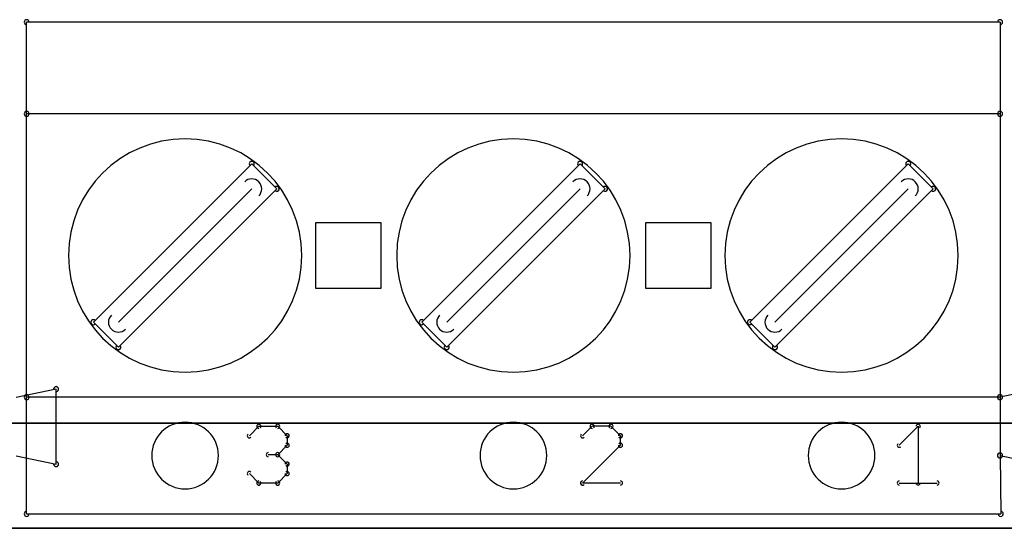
# Model space of a CAD drawing. Header units: millimetres. Extents: x -23.3 to 23.3, y -17.7 to 20.7.
# Tile 3 of 6: x -7.4 to 7.6, y -17.7 to -9.9. Entities that reach past the tile are written whole.
import ezdxf

# ---------------------------------------------------------------- set-up
doc = ezdxf.new("R2010")
doc.units = ezdxf.units.MM
doc.header["$MEASUREMENT"] = 0
for name, color, linetype in [('Plytka dolna1_Sketch1', 7, 'Continuous'), ('PPS-01 230 v2_Sketch1', 7, 'Continuous'), ('PPS-01 230 v2_Sketch2', 7, 'Continuous'), ('PPS-01 230 v2_Sketch3', 7, 'Continuous')]:
    doc.layers.add(name, color=color, linetype=linetype)

# ---------------------------------------------------------------- blocks, each defined once
blk = doc.blocks.new('Plytkadolna1')
at = {"layer": 'Plytka dolna1_Sketch1'}
for p, q in [((0.9956, 0.4716, 0.15), (0.9956, 0.6113, 0.15)), ((2.4793, 0.6113, 0.15), (0.9956, 0.6113, 0.15)), ((2.4793, 0.6113, 0.15), (2.4793, 0.4716, 0.15)), ((2.4793, 0.4716, 0.15), (0.9956, 0.4716, 0.15)), ((0.9956, 0.0398, 0.15), (0.9956, 0.4716, 0.15)), ((2.4793, 0.4716, 0.15), (2.4793, 0.0398, 0.15)), ((1.3387, 0.3954, 0.15), (1.0974, 0.1541, 0.15)), ((1.3768, 0.3573, 0.15), (1.3387, 0.3954, 0.15)), ((1.8391, 0.3954, 0.15), (1.5978, 0.1541, 0.15)), ((1.8772, 0.3573, 0.15), (1.8391, 0.3954, 0.15)), ((2.3394, 0.3954, 0.15), (2.0981, 0.1541, 0.15)), ((2.3775, 0.3573, 0.15), (2.3394, 0.3954, 0.15)), ((1.3387, 0.3573, 0.15), (1.1355, 0.1541, 0.15)), ((1.3768, 0.3573, 0.15), (1.1355, 0.116, 0.15)), ((1.8772, 0.3573, 0.15), (1.6359, 0.116, 0.15)), ((1.8391, 0.3573, 0.15), (1.6359, 0.1541, 0.15)), ((2.3775, 0.3573, 0.15), (2.1362, 0.116, 0.15)), ((2.3394, 0.3573, 0.15), (2.1362, 0.1541, 0.15)), ((1.536, 0.3057, 0.15), (1.436, 0.3057, 0.15)), ((1.436, 0.3057, 0.15), (1.436, 0.2057, 0.15)), ((1.536, 0.2057, 0.15), (1.536, 0.3057, 0.15)), ((1.9389, 0.3057, 0.15), (1.9389, 0.2057, 0.15)), ((2.0389, 0.3057, 0.15), (1.9389, 0.3057, 0.15)), ((2.0389, 0.2057, 0.15), (2.0389, 0.3057, 0.15)), ((1.436, 0.2057, 0.15), (1.536, 0.2057, 0.15)), ((1.9389, 0.2057, 0.15), (2.0389, 0.2057, 0.15)), ((1.1355, 0.116, 0.15), (1.0974, 0.1541, 0.15)), ((1.6359, 0.116, 0.15), (1.5978, 0.1541, 0.15)), ((2.1362, 0.116, 0.15), (2.0981, 0.1541, 0.15)), ((1.0406, 0.0521, 0.15), (0.9798, 0.0394, 0.15)), ((1.0406, -0.0622, 0.15), (1.0406, 0.0521, 0.15)), ((2.5401, 0.0525, 0.15), (2.4793, 0.0398, 0.15)), ((0.9956, -0.138, 0.15), (0.9956, 0.0398, 0.15)), ((2.4793, 0.0398, 0.15), (0.9956, 0.0398, 0.15)), ((2.4793, 0.0398, 0.15), (2.4793, -0.0491, 0.15)), ((3.494, 0, 0.15), (-0.034, 0, 0.15)), ((3.494, 0, 0.15), (-0.034, 0, 0.15)), ((-0.034, 0, 0.15), (3.494, 0, 0.15)), ((1.3351, -0.019, 0.15), (1.3495, -0.0046, 0.15)), ((1.3495, -0.0046, 0.15), (1.3783, -0.0046, 0.15)), ((1.3783, -0.0046, 0.15), (1.3927, -0.019, 0.15)), ((1.8575, -0.0046, 0.15), (1.8431, -0.019, 0.15)), ((1.8863, -0.0046, 0.15), (1.8575, -0.0046, 0.15)), ((1.9007, -0.019, 0.15), (1.8863, -0.0046, 0.15)), ((2.3257, -0.0334, 0.15), (2.3545, -0.0046, 0.15)), ((2.3545, -0.0046, 0.15), (2.3545, -0.091, 0.15)), ((1.3927, -0.019, 0.15), (1.3927, -0.0334, 0.15)), ((1.9007, -0.0334, 0.15), (1.9007, -0.019, 0.15)), ((1.3927, -0.0334, 0.15), (1.3783, -0.0478, 0.15)), ((1.8431, -0.091, 0.15), (1.9007, -0.0334, 0.15)), ((0.9798, -0.0495, 0.15), (1.0406, -0.0622, 0.15)), ((1.3783, -0.0478, 0.15), (1.3639, -0.0478, 0.15)), ((1.3783, -0.0478, 0.15), (1.3927, -0.0622, 0.15)), ((2.4793, -0.0491, 0.15), (2.5401, -0.0618, 0.15)), ((2.4793, -0.0491, 0.15), (2.4803, -0.138, 0.15)), ((1.3927, -0.0622, 0.15), (1.3927, -0.0766, 0.15)), ((1.3495, -0.091, 0.15), (1.3351, -0.0766, 0.15)), ((1.3927, -0.0766, 0.15), (1.3783, -0.091, 0.15)), ((1.3783, -0.091, 0.15), (1.3495, -0.091, 0.15)), ((1.9007, -0.091, 0.15), (1.8431, -0.091, 0.15)), ((2.3257, -0.091, 0.15), (2.3833, -0.091, 0.15)), ((0.9956, -0.138, 0.15), (2.4803, -0.138, 0.15))]:
    blk.add_line(p, q, dxfattribs=at)
for centre, radius, start, end in [((0.9956, 0.6113, 0.15), 0.00381, 90, 270), ((0.9956, 0.6113, 0.15), 0.00381, 0, 180), ((2.4793, 0.6113, 0.15), 0.00381, 0, 180), ((2.4793, 0.6113, 0.15), 0.00381, 270, 90), ((0.9956, 0.4716, 0.15), 0.00381, 90, 270), ((0.9956, 0.4716, 0.15), 0.00381, 0, 180), ((0.9956, 0.4716, 0.15), 0.00381, 180, 0), ((2.4793, 0.4716, 0.15), 0.00381, 0, 180), ((2.4793, 0.4716, 0.15), 0.00381, 180, 0), ((2.4793, 0.4716, 0.15), 0.00381, 270, 90), ((1.2371, 0.2557, 0.15), 0.1778, 90, 270), ((1.2371, 0.2557, 0.15), 0.1778, 270, 90), ((1.7375, 0.2557, 0.15), 0.1778, 90, 270), ((1.7375, 0.2557, 0.15), 0.1778, 270, 90), ((2.2378, 0.2557, 0.15), 0.1778, 90, 270), ((2.2378, 0.2557, 0.15), 0.1778, 270, 90), ((1.3387, 0.3954, 0.15), 0.0038, 45, 225), ((1.3387, 0.3954, 0.15), 0.0038, 315, 135), ((1.8391, 0.3954, 0.15), 0.0038, 45, 225), ((1.8391, 0.3954, 0.15), 0.0038, 315, 135), ((2.3394, 0.3954, 0.15), 0.0038, 45, 225), ((2.3394, 0.3954, 0.15), 0.0038, 315, 135), ((1.3387, 0.3573, 0.15), 0.0152, 315, 135), ((1.3768, 0.3573, 0.15), 0.0038, 315, 135), ((1.8391, 0.3573, 0.15), 0.0152, 315, 135), ((1.8772, 0.3573, 0.15), 0.0038, 315, 135), ((2.3394, 0.3573, 0.15), 0.0152, 315, 135), ((2.3775, 0.3573, 0.15), 0.0038, 315, 135), ((1.3768, 0.3573, 0.15), 0.0038, 225, 45), ((1.8772, 0.3573, 0.15), 0.0038, 225, 45), ((2.3775, 0.3573, 0.15), 0.0038, 225, 45), ((1.0974, 0.1541, 0.15), 0.0038, 45, 225), ((1.0974, 0.1541, 0.15), 0.0038, 135, 315), ((1.1355, 0.1541, 0.15), 0.0152, 135, 315), ((1.5978, 0.1541, 0.15), 0.0038, 45, 225), ((1.5978, 0.1541, 0.15), 0.0038, 135, 315), ((1.6359, 0.1541, 0.15), 0.0152, 135, 315), ((2.0981, 0.1541, 0.15), 0.0038, 45, 225), ((2.0981, 0.1541, 0.15), 0.0038, 135, 315), ((2.1362, 0.1541, 0.15), 0.0152, 135, 315), ((1.1355, 0.116, 0.15), 0.0038, 135, 315), ((1.1355, 0.116, 0.15), 0.0038, 225, 45), ((1.6359, 0.116, 0.15), 0.0038, 135, 315), ((1.6359, 0.116, 0.15), 0.0038, 225, 45), ((2.1362, 0.116, 0.15), 0.0038, 135, 315), ((2.1362, 0.116, 0.15), 0.0038, 225, 45), ((1.0406, 0.0521, 0.15), 0.00381, 360, 180), ((1.0406, 0.0521, 0.15), 0.00381, 281.8112, 101.8112), ((0.9956, 0.0398, 0.15), 0.00381, 90, 270), ((0.9956, 0.0398, 0.15), 0.00381, 0, 180), ((0.9956, 0.0398, 0.15), 0.00381, 180, 0), ((2.4793, 0.0398, 0.15), 0.00381, 0, 180), ((2.4793, 0.0398, 0.15), 0.00381, 101.8112, 281.8112), ((2.4793, 0.0398, 0.15), 0.00381, 180, 0), ((2.4793, 0.0398, 0.15), 0.00381, 270, 90), ((1.2371, -0.0491, 0.15), 0.0508, 90, 270), ((1.2371, -0.0491, 0.15), 0.0508, 270, 90), ((1.7375, -0.0491, 0.15), 0.0508, 90, 270), ((1.7375, -0.0491, 0.15), 0.0508, 270, 90), ((2.2378, -0.0491, 0.15), 0.0508, 90, 270), ((2.2378, -0.0491, 0.15), 0.0508, 270, 90), ((1.3495, -0.0046, 0.15), 0.00317, 90, 270), ((1.3495, -0.0046, 0.15), 0.00317, 315, 135), ((1.3783, -0.0046, 0.15), 0.00317, 45, 225), ((1.3783, -0.0046, 0.15), 0.00318, 270, 90), ((1.8575, -0.0046, 0.15), 0.00317, 90, 270), ((1.8575, -0.0046, 0.15), 0.00317, 315, 135), ((1.8863, -0.0046, 0.15), 0.00317, 45, 225), ((1.8863, -0.0046, 0.15), 0.00318, 270, 90), ((2.3545, -0.0046, 0.15), 0.00317, 0, 180), ((2.3545, -0.0046, 0.15), 0.00317, 315, 135), ((1.3351, -0.019, 0.15), 0.00317, 135, 315), ((1.3927, -0.019, 0.15), 0.00317, 0, 180), ((1.3927, -0.019, 0.15), 0.00317, 225, 45), ((1.8431, -0.019, 0.15), 0.00317, 135, 315), ((1.9007, -0.019, 0.15), 0.00317, 0, 180), ((1.9007, -0.019, 0.15), 0.00317, 225, 45), ((1.3639, -0.0478, 0.15), 0.00317, 90, 270), ((1.3783, -0.0478, 0.15), 0.00317, 45, 225), ((1.3783, -0.0478, 0.15), 0.00317, 270, 90), ((1.3927, -0.0334, 0.15), 0.00318, 180, 0), ((1.3927, -0.0334, 0.15), 0.00317, 315, 135), ((1.9007, -0.0334, 0.15), 0.00317, 180, 0), ((1.9007, -0.0334, 0.15), 0.00317, 315, 135), ((2.3257, -0.0334, 0.15), 0.00317, 135, 315), ((1.0406, -0.0622, 0.15), 0.00381, 258.1888, 78.1888), ((1.3783, -0.0478, 0.15), 0.00317, 135, 315), ((1.3927, -0.0622, 0.15), 0.00317, 0, 180), ((1.3927, -0.0622, 0.15), 0.00317, 225, 45), ((2.4793, -0.0491, 0.15), 0.00381, 0.6015, 180.6015), ((2.4793, -0.0491, 0.15), 0.00381, 78.1888, 258.1888), ((2.4793, -0.0491, 0.15), 0.00381, 180, 0), ((1.0406, -0.0622, 0.15), 0.00381, 180, 360), ((1.3351, -0.0766, 0.15), 0.00317, 45, 225), ((1.3927, -0.0766, 0.15), 0.00317, 315, 135), ((1.3495, -0.091, 0.15), 0.00317, 90, 270), ((1.3495, -0.091, 0.15), 0.00318, 225.0637, 45.0637), ((1.3783, -0.091, 0.15), 0.00318, 134.9363, 314.9363), ((1.3783, -0.091, 0.15), 0.00318, 270, 90), ((1.3927, -0.0766, 0.15), 0.00318, 180, 0), ((1.8431, -0.091, 0.15), 0.00317, 90, 270), ((1.8431, -0.091, 0.15), 0.00318, 134.9363, 314.9363), ((1.9007, -0.091, 0.15), 0.00318, 270, 90), ((2.3257, -0.091, 0.15), 0.00317, 90, 270), ((2.3833, -0.091, 0.15), 0.00318, 270, 90), ((2.3545, -0.091, 0.15), 0.00317, 180, 0), ((0.9956, -0.138, 0.15), 0.00381, 90, 270), ((2.4803, -0.138, 0.15), 0.00381, 270, 90), ((0.9956, -0.138, 0.15), 0.00381, 180, 0), ((2.4803, -0.138, 0.15), 0.00381, 180.6015, 0.6015)]:
    blk.add_arc(centre, radius, start, end, dxfattribs=at)

msp = doc.modelspace()

# ---------------------------------------------------------------- linework, layer by layer
at = {"layer": 'PPS-01 230 v2_Sketch1'}
for p, q in [((-17.5, -17.7, 1.5), (17.5, -17.7, 1.5)), ((17.5, -17.7, 14.5), (-17.5, -17.7, 14.5)), ((-17.425, -17.7, 11.843), (-7.425, -17.7, 11.843)), ((17.575, -17.7, 14.243), (-17.425, -17.7, 14.243)), ((-17.425, -17.7, 9.443), (17.575, -17.7, 9.443)), ((-7.425, -17.7, 9.442), (-7.425, -17.7, 14.242)), ((-6.85, -17.7, 4.8), (-6.85, -17.7, 8.8)), ((-6.85, -17.7, 8.8), (-2.85, -17.7, 8.8)), ((-2.85, -17.7, 4.8), (-6.85, -17.7, 4.8)), ((-5.299, -17.7, 11.293), (-5.299, -17.7, 12.531)), ((-4.55, -17.7, 11.293), (-5.299, -17.7, 11.293)), ((-5.299, -17.7, 12.531), (-5.084, -17.7, 12.531)), ((-5.084, -17.7, 11.504), (-4.55, -17.7, 11.504)), ((-5.084, -17.7, 12.531), (-5.084, -17.7, 11.504)), ((-4.55, -17.7, 11.504), (-4.55, -17.7, 11.293)), ((-2.85, -17.7, 8.8), (-2.85, -17.7, 4.8)), ((-2.425, -17.7, 9.476), (-2.425, -17.7, 14.242)), ((2.15, -17.7, 4.8), (-1.85, -17.7, 4.8)), ((-1.85, -17.7, 4.8), (-1.85, -17.7, 8.8)), ((-1.85, -17.7, 8.8), (2.15, -17.7, 8.8)), ((-0.386, -17.7, 12.519), (-0.17, -17.7, 12.519)), ((-0.17, -17.7, 11.271), (-0.386, -17.7, 11.271)), ((-0.386, -17.7, 11.271), (-0.386, -17.7, 12.519)), ((-0.17, -17.7, 12.519), (-0.17, -17.7, 11.271)), ((0.043, -17.7, 12.211), (0.217, -17.7, 12.327)), ((0.043, -17.7, 11.993), (0.043, -17.7, 12.211)), ((0.117, -17.7, 12.026), (0.043, -17.7, 11.993)), ((0.185, -17.7, 12.067), (0.117, -17.7, 12.026)), ((0.248, -17.7, 12.117), (0.185, -17.7, 12.067)), ((0.217, -17.7, 12.327), (0.26, -17.7, 12.371)), ((0.307, -17.7, 12.174), (0.248, -17.7, 12.117)), ((0.26, -17.7, 12.371), (0.295, -17.7, 12.419)), ((0.295, -17.7, 12.419), (0.324, -17.7, 12.471)), ((0.51, -17.7, 11.271), (0.307, -17.7, 11.271)), ((0.307, -17.7, 11.271), (0.307, -17.7, 12.174)), ((0.324, -17.7, 12.471), (0.345, -17.7, 12.526)), ((0.345, -17.7, 12.526), (0.51, -17.7, 12.526)), ((0.51, -17.7, 12.526), (0.51, -17.7, 11.271)), ((2.15, -17.7, 8.8), (2.15, -17.7, 4.8)), ((2.575, -17.7, 9.442), (2.575, -17.7, 14.242)), ((3.15, -17.7, 4.8), (3.15, -17.7, 8.8)), ((3.15, -17.7, 8.8), (7.15, -17.7, 8.8)), ((7.15, -17.7, 4.8), (3.15, -17.7, 4.8)), ((4.543, -17.7, 11.271), (4.543, -17.7, 12.519)), ((4.543, -17.7, 12.519), (4.759, -17.7, 12.519)), ((4.759, -17.7, 11.271), (4.543, -17.7, 11.271)), ((4.759, -17.7, 12.519), (4.759, -17.7, 11.271)), ((5.607, -17.7, 11.271), (4.892, -17.7, 11.271)), ((4.892, -17.7, 11.271), (4.962, -17.7, 11.51)), ((4.916, -17.7, 12.156), (4.93, -17.7, 12.248)), ((5.12, -17.7, 12.132), (4.916, -17.7, 12.156)), ((4.93, -17.7, 12.248), (4.953, -17.7, 12.326)), ((4.953, -17.7, 12.326), (4.987, -17.7, 12.39)), ((4.962, -17.7, 11.51), (5.191, -17.7, 11.81)), ((4.987, -17.7, 12.39), (5.03, -17.7, 12.44)), ((5.03, -17.7, 12.44), (5.081, -17.7, 12.478)), ((5.081, -17.7, 12.478), (5.138, -17.7, 12.505)), ((5.163, -17.7, 12.282), (5.12, -17.7, 12.132)), ((5.138, -17.7, 12.505), (5.2, -17.7, 12.521)), ((5.264, -17.7, 12.327), (5.163, -17.7, 12.282)), ((5.191, -17.7, 11.81), (5.36, -17.7, 12.014)), ((5.2, -17.7, 12.521), (5.269, -17.7, 12.526)), ((5.243, -17.7, 11.559), (5.201, -17.7, 11.492)), ((5.201, -17.7, 11.492), (5.607, -17.7, 11.492)), ((5.366, -17.7, 11.697), (5.243, -17.7, 11.559)), ((5.365, -17.7, 12.284), (5.264, -17.7, 12.327)), ((5.269, -17.7, 12.526), (5.344, -17.7, 12.52)), ((5.344, -17.7, 12.52), (5.41, -17.7, 12.501)), ((5.36, -17.7, 12.014), (5.402, -17.7, 12.161)), ((5.402, -17.7, 12.161), (5.365, -17.7, 12.284)), ((5.499, -17.7, 11.857), (5.366, -17.7, 11.697)), ((5.41, -17.7, 12.501), (5.468, -17.7, 12.47)), ((5.468, -17.7, 12.47), (5.517, -17.7, 12.426)), ((5.581, -17.7, 12.017), (5.499, -17.7, 11.857)), ((5.517, -17.7, 12.426), (5.556, -17.7, 12.373)), ((5.556, -17.7, 12.373), (5.584, -17.7, 12.314)), ((5.607, -17.7, 12.178), (5.581, -17.7, 12.017)), ((5.584, -17.7, 12.314), (5.601, -17.7, 12.249)), ((5.601, -17.7, 12.249), (5.607, -17.7, 12.178)), ((5.607, -17.7, 11.492), (5.607, -17.7, 11.271)), ((7.15, -17.7, 8.8), (7.15, -17.7, 4.8))]:
    msp.add_line(p, q, dxfattribs=at)
msp.add_point((0, -17.7, 0), dxfattribs=at)
at = {"layer": 'PPS-01 230 v2_Sketch2'}
for p, q in [((17.5, -17.7, 14.5), (-17.5, -17.7, 14.5)), ((-17.5, -17.7, 1.5), (17.5, -17.7, 1.5)), ((-7.357, -17.7, 9.294), (-2.53, -17.7, 9.294)), ((-7.357, -17.7, 14.094), (-7.357, -17.7, 9.294)), ((-2.53, -17.7, 14.094), (-7.357, -17.7, 14.094)), ((-6.85, -17.7, 4.8), (-6.85, -17.7, 8.8)), ((-6.85, -17.7, 8.8), (-2.85, -17.7, 8.8)), ((-2.85, -17.7, 4.8), (-6.85, -17.7, 4.8)), ((-5.773, -17.7, 11.602), (-5.781, -17.7, 11.747)), ((-5.781, -17.7, 11.747), (-5.773, -17.7, 11.891)), ((-5.773, -17.7, 11.891), (-5.747, -17.7, 12.019)), ((-5.747, -17.7, 11.474), (-5.773, -17.7, 11.602)), ((-5.747, -17.7, 12.019), (-5.727, -17.7, 12.076)), ((-5.727, -17.7, 11.416), (-5.747, -17.7, 11.474)), ((-5.703, -17.7, 11.363), (-5.727, -17.7, 11.416)), ((-5.727, -17.7, 12.076), (-5.703, -17.7, 12.13)), ((-5.703, -17.7, 12.13), (-5.675, -17.7, 12.179)), ((-5.675, -17.7, 11.314), (-5.703, -17.7, 11.363)), ((-5.643, -17.7, 11.269), (-5.675, -17.7, 11.314)), ((-5.675, -17.7, 12.179), (-5.642, -17.7, 12.223)), ((-5.606, -17.7, 11.23), (-5.643, -17.7, 11.269)), ((-5.642, -17.7, 12.223), (-5.606, -17.7, 12.263)), ((-5.606, -17.7, 12.263), (-5.566, -17.7, 12.298)), ((-5.566, -17.7, 11.195), (-5.606, -17.7, 11.23)), ((-5.523, -17.7, 11.166), (-5.566, -17.7, 11.195)), ((-5.566, -17.7, 12.298), (-5.524, -17.7, 12.327)), ((-5.56, -17.7, 11.746), (-5.555, -17.7, 11.643)), ((-5.555, -17.7, 11.847), (-5.56, -17.7, 11.746)), ((-5.555, -17.7, 11.643), (-5.54, -17.7, 11.554)), ((-5.54, -17.7, 11.935), (-5.555, -17.7, 11.847)), ((-5.54, -17.7, 11.554), (-5.514, -17.7, 11.479)), ((-5.514, -17.7, 12.009), (-5.54, -17.7, 11.935)), ((-5.524, -17.7, 12.327), (-5.478, -17.7, 12.351)), ((-5.477, -17.7, 11.142), (-5.523, -17.7, 11.166)), ((-5.514, -17.7, 11.479), (-5.478, -17.7, 11.418)), ((-5.478, -17.7, 12.07), (-5.514, -17.7, 12.009)), ((-5.435, -17.7, 12.117), (-5.478, -17.7, 12.07)), ((-5.478, -17.7, 11.418), (-5.435, -17.7, 11.37)), ((-5.478, -17.7, 12.351), (-5.429, -17.7, 12.37)), ((-5.427, -17.7, 11.124), (-5.477, -17.7, 11.142)), ((-5.435, -17.7, 11.37), (-5.386, -17.7, 11.336)), ((-5.384, -17.7, 12.15), (-5.435, -17.7, 12.117)), ((-5.429, -17.7, 12.37), (-5.377, -17.7, 12.383)), ((-5.374, -17.7, 11.11), (-5.427, -17.7, 11.124)), ((-5.386, -17.7, 11.336), (-5.331, -17.7, 11.316)), ((-5.328, -17.7, 12.171), (-5.384, -17.7, 12.15)), ((-5.377, -17.7, 12.383), (-5.322, -17.7, 12.391)), ((-5.318, -17.7, 11.102), (-5.374, -17.7, 11.11)), ((-5.331, -17.7, 11.316), (-5.272, -17.7, 11.309)), ((-5.265, -17.7, 12.177), (-5.328, -17.7, 12.171)), ((-5.322, -17.7, 12.391), (-5.264, -17.7, 12.394)), ((-5.258, -17.7, 11.1), (-5.318, -17.7, 11.102)), ((-5.316, -17.7, 11.405), (-5.256, -17.7, 11.551)), ((-5.184, -17.7, 11.327), (-5.316, -17.7, 11.405)), ((-5.272, -17.7, 11.309), (-5.184, -17.7, 11.327)), ((-5.203, -17.7, 12.171), (-5.265, -17.7, 12.177)), ((-5.264, -17.7, 12.394), (-5.206, -17.7, 12.391)), ((-5.027, -17.7, 11.153), (-5.258, -17.7, 11.1)), ((-5.256, -17.7, 11.551), (-5.054, -17.7, 11.422)), ((-5.206, -17.7, 12.391), (-5.152, -17.7, 12.383)), ((-5.147, -17.7, 12.151), (-5.203, -17.7, 12.171)), ((-5.152, -17.7, 12.383), (-5.1, -17.7, 12.37)), ((-5.097, -17.7, 12.117), (-5.147, -17.7, 12.151)), ((-5.1, -17.7, 12.37), (-5.052, -17.7, 12.351)), ((-5.053, -17.7, 12.07), (-5.097, -17.7, 12.117)), ((-5.054, -17.7, 11.422), (-4.992, -17.7, 11.561)), ((-5.017, -17.7, 12.01), (-5.053, -17.7, 12.07)), ((-5.052, -17.7, 12.351), (-5.006, -17.7, 12.327)), ((-4.884, -17.7, 11.042), (-5.027, -17.7, 11.153)), ((-4.992, -17.7, 11.936), (-5.017, -17.7, 12.01)), ((-5.006, -17.7, 12.327), (-4.964, -17.7, 12.298)), ((-4.992, -17.7, 11.561), (-4.972, -17.7, 11.747)), ((-4.977, -17.7, 11.848), (-4.992, -17.7, 11.936)), ((-4.972, -17.7, 11.747), (-4.977, -17.7, 11.848)), ((-4.964, -17.7, 12.298), (-4.925, -17.7, 12.263)), ((-4.925, -17.7, 12.263), (-4.889, -17.7, 12.223)), ((-4.889, -17.7, 12.223), (-4.856, -17.7, 12.179)), ((-4.789, -17.7, 10.995), (-4.884, -17.7, 11.042)), ((-4.789, -17.7, 11.462), (-4.882, -17.7, 11.28)), ((-4.882, -17.7, 11.28), (-4.71, -17.7, 11.175)), ((-4.856, -17.7, 12.179), (-4.828, -17.7, 12.13)), ((-4.828, -17.7, 12.13), (-4.804, -17.7, 12.077)), ((-4.804, -17.7, 12.077), (-4.785, -17.7, 12.019)), ((-4.75, -17.7, 11.747), (-4.789, -17.7, 11.462)), ((-4.71, -17.7, 11.175), (-4.789, -17.7, 10.995)), ((-4.785, -17.7, 12.019), (-4.759, -17.7, 11.892)), ((-4.759, -17.7, 11.892), (-4.75, -17.7, 11.747)), ((-4.572, -17.7, 12.062), (-4.399, -17.7, 12.178)), ((-4.499, -17.7, 11.878), (-4.572, -17.7, 11.844)), ((-4.572, -17.7, 11.844), (-4.572, -17.7, 12.062)), ((-4.43, -17.7, 11.919), (-4.499, -17.7, 11.878)), ((-4.367, -17.7, 11.969), (-4.43, -17.7, 11.919)), ((-4.399, -17.7, 12.178), (-4.356, -17.7, 12.223)), ((-4.309, -17.7, 12.026), (-4.367, -17.7, 11.969)), ((-4.356, -17.7, 12.223), (-4.32, -17.7, 12.271)), ((-4.32, -17.7, 12.271), (-4.292, -17.7, 12.323)), ((-4.309, -17.7, 11.122), (-4.309, -17.7, 12.026)), ((-4.105, -17.7, 11.122), (-4.309, -17.7, 11.122)), ((-4.292, -17.7, 12.323), (-4.271, -17.7, 12.378)), ((-4.271, -17.7, 12.378), (-4.105, -17.7, 12.378)), ((-4.105, -17.7, 12.378), (-4.105, -17.7, 11.122)), ((-2.85, -17.7, 8.8), (-2.85, -17.7, 4.8)), ((-2.53, -17.7, 9.294), (-2.53, -17.7, 14.094)), ((-2.419, -17.7, 14.094), (-2.419, -17.7, 9.294)), ((2.409, -17.7, 14.094), (-2.419, -17.7, 14.094)), ((-2.419, -17.7, 9.294), (2.409, -17.7, 9.294)), ((2.15, -17.7, 4.8), (-1.85, -17.7, 4.8)), ((-1.85, -17.7, 8.8), (2.15, -17.7, 8.8)), ((-1.85, -17.7, 4.8), (-1.85, -17.7, 8.8)), ((-0.589, -17.7, 12.394), (-0.374, -17.7, 12.394)), ((-0.589, -17.7, 11.145), (-0.589, -17.7, 12.394)), ((-0.374, -17.7, 11.145), (-0.589, -17.7, 11.145)), ((-0.374, -17.7, 12.394), (-0.374, -17.7, 11.145)), ((-0.169, -17.7, 12.394), (0.04, -17.7, 12.394)), ((-0.169, -17.7, 11.145), (-0.169, -17.7, 12.394)), ((0.03, -17.7, 11.145), (-0.169, -17.7, 11.145)), ((0.03, -17.7, 11.966), (0.03, -17.7, 11.145)), ((0.461, -17.7, 11.145), (0.03, -17.7, 11.966)), ((0.04, -17.7, 12.394), (0.478, -17.7, 11.557)), ((0.677, -17.7, 11.145), (0.461, -17.7, 11.145)), ((0.478, -17.7, 12.394), (0.677, -17.7, 12.394)), ((0.478, -17.7, 11.557), (0.478, -17.7, 12.394)), ((0.677, -17.7, 12.394), (0.677, -17.7, 11.145)), ((2.15, -17.7, 8.8), (2.15, -17.7, 4.8)), ((2.409, -17.7, 9.294), (2.409, -17.7, 14.094)), ((2.613, -17.7, 9.294), (7.44, -17.7, 9.294)), ((2.613, -17.7, 14.094), (2.613, -17.7, 9.294)), ((7.44, -17.7, 14.094), (2.613, -17.7, 14.094)), ((7.15, -17.7, 4.8), (3.15, -17.7, 4.8)), ((3.15, -17.7, 4.8), (3.15, -17.7, 8.8)), ((3.15, -17.7, 8.8), (7.15, -17.7, 8.8)), ((4.143, -17.7, 11.602), (4.135, -17.7, 11.747)), ((4.135, -17.7, 11.747), (4.143, -17.7, 11.891)), ((4.143, -17.7, 11.891), (4.17, -17.7, 12.019)), ((4.169, -17.7, 11.474), (4.143, -17.7, 11.602)), ((4.189, -17.7, 11.416), (4.169, -17.7, 11.474)), ((4.17, -17.7, 12.019), (4.189, -17.7, 12.076)), ((4.189, -17.7, 12.076), (4.213, -17.7, 12.13)), ((4.213, -17.7, 11.363), (4.189, -17.7, 11.416)), ((4.213, -17.7, 12.13), (4.241, -17.7, 12.179)), ((4.241, -17.7, 11.314), (4.213, -17.7, 11.363)), ((4.241, -17.7, 12.179), (4.274, -17.7, 12.223)), ((4.274, -17.7, 11.269), (4.241, -17.7, 11.314)), ((4.274, -17.7, 12.223), (4.31, -17.7, 12.263)), ((4.31, -17.7, 11.23), (4.274, -17.7, 11.269)), ((4.31, -17.7, 12.263), (4.35, -17.7, 12.298)), ((4.35, -17.7, 11.195), (4.31, -17.7, 11.23)), ((4.393, -17.7, 11.166), (4.35, -17.7, 11.195)), ((4.35, -17.7, 12.298), (4.393, -17.7, 12.327)), ((4.361, -17.7, 11.847), (4.356, -17.7, 11.746)), ((4.356, -17.7, 11.746), (4.361, -17.7, 11.643)), ((4.361, -17.7, 11.643), (4.376, -17.7, 11.554)), ((4.376, -17.7, 11.935), (4.361, -17.7, 11.847)), ((4.402, -17.7, 12.009), (4.376, -17.7, 11.935)), ((4.376, -17.7, 11.554), (4.402, -17.7, 11.479)), ((4.393, -17.7, 12.327), (4.438, -17.7, 12.351)), ((4.439, -17.7, 11.142), (4.393, -17.7, 11.166)), ((4.402, -17.7, 11.479), (4.438, -17.7, 11.418)), ((4.438, -17.7, 12.07), (4.402, -17.7, 12.009)), ((4.438, -17.7, 12.351), (4.487, -17.7, 12.37)), ((4.438, -17.7, 11.418), (4.481, -17.7, 11.37)), ((4.482, -17.7, 12.117), (4.438, -17.7, 12.07)), ((4.489, -17.7, 11.124), (4.439, -17.7, 11.142)), ((4.481, -17.7, 11.37), (4.53, -17.7, 11.336)), ((4.532, -17.7, 12.15), (4.482, -17.7, 12.117)), ((4.487, -17.7, 12.37), (4.539, -17.7, 12.383)), ((4.542, -17.7, 11.11), (4.489, -17.7, 11.124)), ((4.53, -17.7, 11.336), (4.585, -17.7, 11.316)), ((4.588, -17.7, 12.171), (4.532, -17.7, 12.15)), ((4.539, -17.7, 12.383), (4.594, -17.7, 12.391)), ((4.598, -17.7, 11.102), (4.542, -17.7, 11.11)), ((4.585, -17.7, 11.316), (4.644, -17.7, 11.309)), ((4.651, -17.7, 12.177), (4.588, -17.7, 12.171)), ((4.594, -17.7, 12.391), (4.652, -17.7, 12.394)), ((4.658, -17.7, 11.1), (4.598, -17.7, 11.102)), ((4.6, -17.7, 11.405), (4.66, -17.7, 11.551)), ((4.732, -17.7, 11.327), (4.6, -17.7, 11.405)), ((4.644, -17.7, 11.309), (4.732, -17.7, 11.327)), ((4.713, -17.7, 12.171), (4.651, -17.7, 12.177)), ((4.652, -17.7, 12.394), (4.71, -17.7, 12.391)), ((4.89, -17.7, 11.153), (4.658, -17.7, 11.1)), ((4.66, -17.7, 11.551), (4.862, -17.7, 11.422)), ((4.71, -17.7, 12.391), (4.764, -17.7, 12.383)), ((4.769, -17.7, 12.151), (4.713, -17.7, 12.171)), ((4.764, -17.7, 12.383), (4.816, -17.7, 12.37)), ((4.82, -17.7, 12.117), (4.769, -17.7, 12.151)), ((4.816, -17.7, 12.37), (4.864, -17.7, 12.351)), ((4.863, -17.7, 12.07), (4.82, -17.7, 12.117)), ((4.862, -17.7, 11.422), (4.924, -17.7, 11.561)), ((4.899, -17.7, 12.01), (4.863, -17.7, 12.07)), ((4.864, -17.7, 12.351), (4.91, -17.7, 12.327)), ((5.032, -17.7, 11.042), (4.89, -17.7, 11.153)), ((4.924, -17.7, 11.936), (4.899, -17.7, 12.01)), ((4.91, -17.7, 12.327), (4.952, -17.7, 12.298)), ((4.924, -17.7, 11.561), (4.945, -17.7, 11.747)), ((4.939, -17.7, 11.848), (4.924, -17.7, 11.936)), ((4.945, -17.7, 11.747), (4.939, -17.7, 11.848)), ((4.952, -17.7, 12.298), (4.991, -17.7, 12.263)), ((4.991, -17.7, 12.263), (5.027, -17.7, 12.223)), ((5.027, -17.7, 12.223), (5.06, -17.7, 12.179)), ((5.127, -17.7, 10.995), (5.032, -17.7, 11.042)), ((5.034, -17.7, 11.28), (5.206, -17.7, 11.175)), ((5.127, -17.7, 11.462), (5.034, -17.7, 11.28)), ((5.06, -17.7, 12.179), (5.088, -17.7, 12.13)), ((5.088, -17.7, 12.13), (5.112, -17.7, 12.077)), ((5.112, -17.7, 12.077), (5.131, -17.7, 12.019)), ((5.206, -17.7, 11.175), (5.127, -17.7, 10.995)), ((5.166, -17.7, 11.747), (5.127, -17.7, 11.462)), ((5.131, -17.7, 12.019), (5.157, -17.7, 11.892)), ((5.157, -17.7, 11.892), (5.166, -17.7, 11.747)), ((5.264, -17.7, 11.122), (5.333, -17.7, 11.362)), ((5.979, -17.7, 11.122), (5.264, -17.7, 11.122)), ((5.288, -17.7, 12.008), (5.302, -17.7, 12.1)), ((5.491, -17.7, 11.984), (5.288, -17.7, 12.008)), ((5.302, -17.7, 12.1), (5.325, -17.7, 12.178)), ((5.325, -17.7, 12.178), (5.358, -17.7, 12.242)), ((5.333, -17.7, 11.362), (5.563, -17.7, 11.661)), ((5.358, -17.7, 12.242), (5.402, -17.7, 12.292)), ((5.402, -17.7, 12.292), (5.452, -17.7, 12.329)), ((5.452, -17.7, 12.329), (5.509, -17.7, 12.356)), ((5.535, -17.7, 12.134), (5.491, -17.7, 11.984)), ((5.509, -17.7, 12.356), (5.572, -17.7, 12.372)), ((5.636, -17.7, 12.179), (5.535, -17.7, 12.134)), ((5.563, -17.7, 11.661), (5.731, -17.7, 11.866)), ((5.572, -17.7, 12.372), (5.641, -17.7, 12.378)), ((5.615, -17.7, 11.41), (5.573, -17.7, 11.344)), ((5.573, -17.7, 11.344), (5.979, -17.7, 11.344)), ((5.737, -17.7, 11.549), (5.615, -17.7, 11.41)), ((5.737, -17.7, 12.136), (5.636, -17.7, 12.179)), ((5.641, -17.7, 12.378), (5.716, -17.7, 12.372)), ((5.716, -17.7, 12.372), (5.782, -17.7, 12.353)), ((5.731, -17.7, 11.866), (5.774, -17.7, 12.013)), ((5.774, -17.7, 12.013), (5.737, -17.7, 12.136)), ((5.871, -17.7, 11.709), (5.737, -17.7, 11.549)), ((5.782, -17.7, 12.353), (5.839, -17.7, 12.322)), ((5.839, -17.7, 12.322), (5.889, -17.7, 12.278)), ((5.953, -17.7, 11.868), (5.871, -17.7, 11.709)), ((5.889, -17.7, 12.278), (5.928, -17.7, 12.225)), ((5.928, -17.7, 12.225), (5.956, -17.7, 12.166)), ((5.979, -17.7, 12.029), (5.953, -17.7, 11.868)), ((5.956, -17.7, 12.166), (5.973, -17.7, 12.101)), ((5.973, -17.7, 12.101), (5.979, -17.7, 12.029)), ((5.979, -17.7, 11.344), (5.979, -17.7, 11.122)), ((7.15, -17.7, 8.8), (7.15, -17.7, 4.8)), ((7.44, -17.7, 9.294), (7.44, -17.7, 14.094))]:
    msp.add_line(p, q, dxfattribs=at)
msp.add_point((0, -17.7, 0), dxfattribs=at)
at = {"layer": 'PPS-01 230 v2_Sketch3'}
for p, q in [((-17.5, -17.7, 1.5), (17.5, -17.7, 1.5)), ((17.5, -17.7, 14.5), (-17.5, -17.7, 14.5)), ((-17.491, -17.7, 12.322), (7.484, -17.7, 12.322)), ((7.484, -17.7, 14.562), (-17.491, -17.7, 14.562)), ((-7.27, -17.7, 12.686), (-8.135, -17.7, 12.686)), ((-8.071, -17.7, 13.935), (-7.293, -17.7, 13.935)), ((-7.875, -17.7, 12.897), (-7.27, -17.7, 12.897)), ((-7.293, -17.7, 13.739), (-7.875, -17.7, 12.897)), ((-2.552, -17.7, 12.095), (-7.446, -17.7, 12.095)), ((-7.446, -17.7, 12.095), (-7.446, -17.7, 9.855)), ((-7.446, -17.7, 9.855), (-2.552, -17.7, 9.855)), ((-7.293, -17.7, 13.935), (-7.293, -17.7, 13.739)), ((-7.27, -17.7, 12.897), (-7.27, -17.7, 12.686)), ((-7.189, -17.7, 12.931), (-7.158, -17.7, 13.068)), ((-7.184, -17.7, 12.875), (-7.189, -17.7, 12.931)), ((-7.172, -17.7, 12.825), (-7.184, -17.7, 12.875)), ((-7.15, -17.7, 12.78), (-7.172, -17.7, 12.825)), ((-7.168, -17.7, 13.351), (-7.15, -17.7, 13.413)), ((-6.984, -17.7, 13.312), (-7.168, -17.7, 13.351)), ((-7.158, -17.7, 13.068), (-7.07, -17.7, 13.159)), ((-7.15, -17.7, 13.413), (-7.125, -17.7, 13.466)), ((-7.12, -17.7, 12.739), (-7.15, -17.7, 12.78)), ((-7.125, -17.7, 13.466), (-7.096, -17.7, 13.511)), ((-7.083, -17.7, 12.706), (-7.12, -17.7, 12.739)), ((-7.096, -17.7, 13.511), (-7.06, -17.7, 13.547)), ((-7.039, -17.7, 12.683), (-7.083, -17.7, 12.706)), ((-7.07, -17.7, 13.159), (-6.908, -17.7, 13.215)), ((-7.06, -17.7, 13.547), (-7.018, -17.7, 13.575)), ((-6.989, -17.7, 12.668), (-7.039, -17.7, 12.683)), ((-7.018, -17.7, 13.575), (-6.966, -17.7, 13.595)), ((-6.933, -17.7, 12.664), (-6.989, -17.7, 12.668)), ((-6.945, -17.7, 13.041), (-6.985, -17.7, 12.956)), ((-6.985, -17.7, 12.956), (-6.953, -17.7, 12.869)), ((-6.934, -17.7, 13.402), (-6.984, -17.7, 13.312)), ((-6.966, -17.7, 13.595), (-6.905, -17.7, 13.606)), ((-6.953, -17.7, 12.869), (-6.872, -17.7, 12.833)), ((-6.834, -17.7, 13.082), (-6.945, -17.7, 13.041)), ((-6.849, -17.7, 13.427), (-6.934, -17.7, 13.402)), ((-6.807, -17.7, 12.694), (-6.933, -17.7, 12.664)), ((-6.908, -17.7, 13.215), (-6.71, -17.7, 13.274)), ((-6.905, -17.7, 13.606), (-6.834, -17.7, 13.61)), ((-6.872, -17.7, 12.833), (-6.767, -17.7, 12.875)), ((-6.85, -17.7, 4.8), (-6.85, -17.7, 8.8)), ((-6.85, -17.7, 8.8), (-2.85, -17.7, 8.8)), ((-2.85, -17.7, 4.8), (-6.85, -17.7, 4.8)), ((-6.739, -17.7, 13.398), (-6.849, -17.7, 13.427)), ((-6.71, -17.7, 13.119), (-6.834, -17.7, 13.082)), ((-6.834, -17.7, 13.61), (-6.631, -17.7, 13.573)), ((-6.695, -17.7, 12.784), (-6.807, -17.7, 12.694)), ((-6.767, -17.7, 12.875), (-6.718, -17.7, 12.954)), ((-6.71, -17.7, 13.298), (-6.739, -17.7, 13.398)), ((-6.718, -17.7, 12.954), (-6.71, -17.7, 13.071)), ((-6.71, -17.7, 13.071), (-6.71, -17.7, 13.119)), ((-6.71, -17.7, 13.274), (-6.71, -17.7, 13.298)), ((-6.688, -17.7, 12.756), (-6.695, -17.7, 12.784)), ((-6.669, -17.7, 12.686), (-6.688, -17.7, 12.756)), ((-6.466, -17.7, 12.686), (-6.669, -17.7, 12.686)), ((-6.631, -17.7, 13.573), (-6.537, -17.7, 13.476)), ((-6.537, -17.7, 13.476), (-6.51, -17.7, 13.262)), ((-6.51, -17.7, 13.262), (-6.513, -17.7, 12.983)), ((-6.513, -17.7, 12.983), (-6.503, -17.7, 12.807)), ((-6.503, -17.7, 12.807), (-6.466, -17.7, 12.686)), ((-6.382, -17.7, 12.941), (-6.176, -17.7, 12.977)), ((-6.363, -17.7, 12.88), (-6.382, -17.7, 12.941)), ((-6.337, -17.7, 12.826), (-6.363, -17.7, 12.88)), ((-6.353, -17.7, 13.332), (-6.348, -17.7, 13.389)), ((-6.348, -17.7, 13.27), (-6.353, -17.7, 13.332)), ((-6.33, -17.7, 13.216), (-6.348, -17.7, 13.27)), ((-6.348, -17.7, 13.389), (-6.334, -17.7, 13.441)), ((-6.303, -17.7, 12.779), (-6.337, -17.7, 12.826)), ((-6.334, -17.7, 13.441), (-6.309, -17.7, 13.488)), ((-6.302, -17.7, 13.168), (-6.33, -17.7, 13.216)), ((-6.309, -17.7, 13.488), (-6.274, -17.7, 13.53)), ((-6.261, -17.7, 12.738), (-6.303, -17.7, 12.779)), ((-6.262, -17.7, 13.128), (-6.302, -17.7, 13.168)), ((-6.274, -17.7, 13.53), (-6.229, -17.7, 13.565)), ((-6.217, -17.7, 13.101), (-6.262, -17.7, 13.128)), ((-6.211, -17.7, 12.706), (-6.261, -17.7, 12.738)), ((-6.229, -17.7, 13.565), (-6.173, -17.7, 13.59)), ((-6.15, -17.7, 13.072), (-6.217, -17.7, 13.101)), ((-6.153, -17.7, 12.682), (-6.211, -17.7, 12.706)), ((-6.176, -17.7, 12.977), (-6.123, -17.7, 12.872)), ((-6.173, -17.7, 13.59), (-6.106, -17.7, 13.605)), ((-6.141, -17.7, 13.411), (-6.165, -17.7, 13.363)), ((-6.165, -17.7, 13.363), (-6.144, -17.7, 13.319)), ((-6.086, -17.7, 12.668), (-6.153, -17.7, 12.682)), ((-6.061, -17.7, 13.042), (-6.15, -17.7, 13.072)), ((-6.144, -17.7, 13.319), (-5.953, -17.7, 13.252)), ((-6.025, -17.7, 13.438), (-6.141, -17.7, 13.411)), ((-6.123, -17.7, 12.872), (-6.012, -17.7, 12.836)), ((-6.106, -17.7, 13.605), (-6.029, -17.7, 13.61)), ((-6.012, -17.7, 12.664), (-6.086, -17.7, 12.668)), ((-5.949, -17.7, 13.011), (-6.061, -17.7, 13.042)), ((-6.029, -17.7, 13.61), (-5.955, -17.7, 13.607)), ((-5.926, -17.7, 13.41), (-6.025, -17.7, 13.438)), ((-5.93, -17.7, 12.669), (-6.012, -17.7, 12.664)), ((-6.012, -17.7, 12.836), (-5.893, -17.7, 12.87)), ((-5.955, -17.7, 13.607), (-5.891, -17.7, 13.595)), ((-5.953, -17.7, 13.252), (-5.877, -17.7, 13.229)), ((-5.88, -17.7, 12.979), (-5.949, -17.7, 13.011)), ((-5.859, -17.7, 12.686), (-5.93, -17.7, 12.669)), ((-5.879, -17.7, 13.328), (-5.926, -17.7, 13.41)), ((-5.893, -17.7, 12.87), (-5.866, -17.7, 12.934)), ((-5.891, -17.7, 13.595), (-5.837, -17.7, 13.576)), ((-5.866, -17.7, 12.934), (-5.88, -17.7, 12.979)), ((-5.687, -17.7, 13.37), (-5.879, -17.7, 13.328)), ((-5.877, -17.7, 13.229), (-5.814, -17.7, 13.203)), ((-5.799, -17.7, 12.714), (-5.859, -17.7, 12.686)), ((-5.837, -17.7, 13.576), (-5.794, -17.7, 13.55)), ((-5.814, -17.7, 13.203), (-5.763, -17.7, 13.175)), ((-5.749, -17.7, 12.753), (-5.799, -17.7, 12.714)), ((-5.794, -17.7, 13.55), (-5.758, -17.7, 13.516)), ((-5.763, -17.7, 13.175), (-5.725, -17.7, 13.145)), ((-5.758, -17.7, 13.516), (-5.729, -17.7, 13.474)), ((-5.711, -17.7, 12.8), (-5.749, -17.7, 12.753)), ((-5.729, -17.7, 13.474), (-5.705, -17.7, 13.426)), ((-5.725, -17.7, 13.145), (-5.697, -17.7, 13.11)), ((-5.683, -17.7, 12.851), (-5.711, -17.7, 12.8)), ((-5.705, -17.7, 13.426), (-5.687, -17.7, 13.37)), ((-5.697, -17.7, 13.11), (-5.677, -17.7, 13.069)), ((-5.666, -17.7, 12.907), (-5.683, -17.7, 12.851)), ((-5.677, -17.7, 13.069), (-5.665, -17.7, 13.021)), ((-5.661, -17.7, 12.967), (-5.666, -17.7, 12.907)), ((-5.665, -17.7, 13.021), (-5.661, -17.7, 12.967)), ((-5.482, -17.7, 12.686), (-5.482, -17.7, 13.591)), ((-5.482, -17.7, 13.591), (-5.279, -17.7, 13.591)), ((-5.482, -17.7, 13.935), (-5.279, -17.7, 13.935)), ((-5.279, -17.7, 12.686), (-5.482, -17.7, 12.686)), ((-5.482, -17.7, 13.713), (-5.482, -17.7, 13.935)), ((-5.279, -17.7, 13.713), (-5.482, -17.7, 13.713)), ((-5.279, -17.7, 13.591), (-5.279, -17.7, 12.686)), ((-5.279, -17.7, 13.935), (-5.279, -17.7, 13.713)), ((-5.069, -17.7, 13.935), (-4.866, -17.7, 13.935)), ((-5.069, -17.7, 12.686), (-5.069, -17.7, 13.935)), ((-4.866, -17.7, 12.686), (-5.069, -17.7, 12.686)), ((-4.866, -17.7, 13.935), (-4.866, -17.7, 12.686)), ((-4.705, -17.7, 12.875), (-4.71, -17.7, 12.931)), ((-4.71, -17.7, 12.931), (-4.679, -17.7, 13.068)), ((-4.693, -17.7, 12.825), (-4.705, -17.7, 12.875)), ((-4.671, -17.7, 12.78), (-4.693, -17.7, 12.825)), ((-4.505, -17.7, 13.312), (-4.689, -17.7, 13.351)), ((-4.689, -17.7, 13.351), (-4.671, -17.7, 13.413)), ((-4.679, -17.7, 13.068), (-4.591, -17.7, 13.159)), ((-4.671, -17.7, 13.413), (-4.646, -17.7, 13.466)), ((-4.641, -17.7, 12.739), (-4.671, -17.7, 12.78)), ((-4.646, -17.7, 13.466), (-4.617, -17.7, 13.511)), ((-4.604, -17.7, 12.706), (-4.641, -17.7, 12.739)), ((-4.617, -17.7, 13.511), (-4.581, -17.7, 13.547)), ((-4.56, -17.7, 12.683), (-4.604, -17.7, 12.706)), ((-4.591, -17.7, 13.159), (-4.429, -17.7, 13.215)), ((-4.581, -17.7, 13.547), (-4.539, -17.7, 13.575)), ((-4.511, -17.7, 12.668), (-4.56, -17.7, 12.683)), ((-4.539, -17.7, 13.575), (-4.487, -17.7, 13.595)), ((-4.454, -17.7, 12.664), (-4.511, -17.7, 12.668)), ((-4.506, -17.7, 12.956), (-4.474, -17.7, 12.869)), ((-4.466, -17.7, 13.041), (-4.506, -17.7, 12.956)), ((-4.455, -17.7, 13.402), (-4.505, -17.7, 13.312)), ((-4.487, -17.7, 13.595), (-4.426, -17.7, 13.606)), ((-4.474, -17.7, 12.869), (-4.393, -17.7, 12.833)), ((-4.355, -17.7, 13.082), (-4.466, -17.7, 13.041)), ((-4.37, -17.7, 13.427), (-4.455, -17.7, 13.402)), ((-4.328, -17.7, 12.694), (-4.454, -17.7, 12.664)), ((-4.429, -17.7, 13.215), (-4.231, -17.7, 13.274)), ((-4.426, -17.7, 13.606), (-4.355, -17.7, 13.61)), ((-4.393, -17.7, 12.833), (-4.288, -17.7, 12.875)), ((-4.26, -17.7, 13.398), (-4.37, -17.7, 13.427)), ((-4.355, -17.7, 13.61), (-4.152, -17.7, 13.573)), ((-4.231, -17.7, 13.119), (-4.355, -17.7, 13.082)), ((-4.216, -17.7, 12.784), (-4.328, -17.7, 12.694)), ((-4.288, -17.7, 12.875), (-4.239, -17.7, 12.954)), ((-4.231, -17.7, 13.298), (-4.26, -17.7, 13.398)), ((-4.239, -17.7, 12.954), (-4.231, -17.7, 13.071)), ((-4.231, -17.7, 13.274), (-4.231, -17.7, 13.298)), ((-4.231, -17.7, 13.071), (-4.231, -17.7, 13.119)), ((-4.209, -17.7, 12.756), (-4.216, -17.7, 12.784)), ((-4.19, -17.7, 12.686), (-4.209, -17.7, 12.756)), ((-3.988, -17.7, 12.686), (-4.19, -17.7, 12.686)), ((-4.152, -17.7, 13.573), (-4.058, -17.7, 13.476)), ((-4.058, -17.7, 13.476), (-4.031, -17.7, 13.262)), ((-4.031, -17.7, 13.262), (-4.034, -17.7, 12.983)), ((-4.034, -17.7, 12.983), (-4.024, -17.7, 12.807)), ((-4.024, -17.7, 12.807), (-3.988, -17.7, 12.686)), ((-3.629, -17.7, 12.686), (-3.833, -17.7, 12.686)), ((-3.833, -17.7, 13.591), (-3.644, -17.7, 13.591)), ((-3.833, -17.7, 12.686), (-3.833, -17.7, 13.591)), ((-3.644, -17.7, 13.458), (-3.59, -17.7, 13.525)), ((-3.644, -17.7, 13.591), (-3.644, -17.7, 13.458)), ((-3.613, -17.7, 13.303), (-3.629, -17.7, 13.095)), ((-3.629, -17.7, 13.095), (-3.629, -17.7, 12.686)), ((-3.555, -17.7, 13.393), (-3.613, -17.7, 13.303)), ((-3.59, -17.7, 13.525), (-3.53, -17.7, 13.572)), ((-3.459, -17.7, 13.427), (-3.555, -17.7, 13.393)), ((-3.53, -17.7, 13.572), (-3.497, -17.7, 13.589)), ((-3.497, -17.7, 13.589), (-3.462, -17.7, 13.601)), ((-3.462, -17.7, 13.601), (-3.426, -17.7, 13.608)), ((-3.388, -17.7, 13.403), (-3.459, -17.7, 13.427)), ((-3.426, -17.7, 13.608), (-3.389, -17.7, 13.61)), ((-3.389, -17.7, 13.61), (-3.265, -17.7, 13.582)), ((-3.345, -17.7, 13.337), (-3.388, -17.7, 13.403)), ((-3.332, -17.7, 13.147), (-3.345, -17.7, 13.337)), ((-3.332, -17.7, 12.686), (-3.332, -17.7, 13.147)), ((-3.128, -17.7, 12.686), (-3.332, -17.7, 12.686)), ((-3.265, -17.7, 13.582), (-3.18, -17.7, 13.509)), ((-3.18, -17.7, 13.509), (-3.14, -17.7, 13.409)), ((-3.14, -17.7, 13.409), (-3.128, -17.7, 13.248)), ((-3.128, -17.7, 13.248), (-3.128, -17.7, 12.686)), ((-2.718, -17.7, 13.713), (-2.922, -17.7, 13.713)), ((-2.718, -17.7, 12.686), (-2.922, -17.7, 12.686)), ((-2.922, -17.7, 13.713), (-2.922, -17.7, 13.935)), ((-2.922, -17.7, 13.935), (-2.718, -17.7, 13.935)), ((-2.922, -17.7, 13.591), (-2.718, -17.7, 13.591)), ((-2.922, -17.7, 12.686), (-2.922, -17.7, 13.591)), ((-2.85, -17.7, 8.8), (-2.85, -17.7, 4.8)), ((-2.718, -17.7, 13.935), (-2.718, -17.7, 13.713)), ((-2.718, -17.7, 13.591), (-2.718, -17.7, 12.686)), ((-2.568, -17.7, 13.13), (-2.562, -17.7, 13.237)), ((-2.564, -17.7, 13.04), (-2.568, -17.7, 13.13)), ((-2.549, -17.7, 12.958), (-2.564, -17.7, 13.04)), ((-2.562, -17.7, 13.237), (-2.543, -17.7, 13.331)), ((-2.552, -17.7, 9.855), (-2.552, -17.7, 12.095)), ((-2.526, -17.7, 12.884), (-2.549, -17.7, 12.958)), ((-2.543, -17.7, 13.331), (-2.512, -17.7, 13.413)), ((-2.492, -17.7, 12.818), (-2.526, -17.7, 12.884)), ((-2.512, -17.7, 13.413), (-2.468, -17.7, 13.483)), ((-2.466, -17.7, 12.782), (-2.492, -17.7, 12.818)), ((-2.468, -17.7, 13.483), (-2.415, -17.7, 13.539)), ((-2.437, -17.7, 12.75), (-2.466, -17.7, 12.782)), ((-2.405, -17.7, 12.724), (-2.437, -17.7, 12.75)), ((-2.415, -17.7, 13.539), (-2.355, -17.7, 13.579)), ((-2.37, -17.7, 12.702), (-2.405, -17.7, 12.724)), ((-2.372, -17.7, 9.855), (7.483, -17.7, 9.855)), ((7.483, -17.7, 12.095), (-2.372, -17.7, 12.095)), ((-2.372, -17.7, 12.095), (-2.372, -17.7, 9.855)), ((-2.331, -17.7, 12.685), (-2.37, -17.7, 12.702)), ((-2.359, -17.7, 13.068), (-2.355, -17.7, 13.018)), ((-1.849, -17.7, 13.068), (-2.359, -17.7, 13.068)), ((-2.313, -17.7, 13.37), (-2.355, -17.7, 13.215)), ((-2.355, -17.7, 13.018), (-2.346, -17.7, 12.974)), ((-2.355, -17.7, 13.579), (-2.288, -17.7, 13.602)), ((-2.355, -17.7, 13.215), (-2.051, -17.7, 13.215)), ((-2.346, -17.7, 12.974), (-2.33, -17.7, 12.935)), ((-2.289, -17.7, 12.673), (-2.331, -17.7, 12.685)), ((-2.33, -17.7, 12.935), (-2.31, -17.7, 12.902)), ((-2.289, -17.7, 13.395), (-2.313, -17.7, 13.37)), ((-2.31, -17.7, 12.902), (-2.285, -17.7, 12.877)), ((-2.263, -17.7, 13.413), (-2.289, -17.7, 13.395)), ((-2.243, -17.7, 12.666), (-2.289, -17.7, 12.673)), ((-2.288, -17.7, 13.602), (-2.215, -17.7, 13.61)), ((-2.285, -17.7, 12.877), (-2.257, -17.7, 12.858)), ((-2.234, -17.7, 13.424), (-2.263, -17.7, 13.413)), ((-2.257, -17.7, 12.858), (-2.226, -17.7, 12.847)), ((-2.195, -17.7, 12.664), (-2.243, -17.7, 12.666)), ((-2.203, -17.7, 13.427), (-2.234, -17.7, 13.424)), ((-2.226, -17.7, 12.847), (-2.193, -17.7, 12.843)), ((-2.215, -17.7, 13.61), (-2.134, -17.7, 13.602)), ((-2.097, -17.7, 13.373), (-2.203, -17.7, 13.427)), ((-2.134, -17.7, 12.668), (-2.195, -17.7, 12.664)), ((-2.193, -17.7, 12.843), (-2.112, -17.7, 12.874)), ((-2.078, -17.7, 12.681), (-2.134, -17.7, 12.668)), ((-2.134, -17.7, 13.602), (-2.062, -17.7, 13.577)), ((-2.112, -17.7, 12.874), (-2.063, -17.7, 12.972)), ((-2.078, -17.7, 13.343), (-2.097, -17.7, 13.373)), ((-2.064, -17.7, 13.306), (-2.078, -17.7, 13.343)), ((-2.028, -17.7, 12.702), (-2.078, -17.7, 12.681)), ((-2.055, -17.7, 13.264), (-2.064, -17.7, 13.306)), ((-2.063, -17.7, 12.972), (-1.86, -17.7, 12.932)), ((-2.062, -17.7, 13.577), (-1.998, -17.7, 13.535)), ((-2.051, -17.7, 13.215), (-2.055, -17.7, 13.264)), ((-1.983, -17.7, 12.732), (-2.028, -17.7, 12.702)), ((-1.998, -17.7, 13.535), (-1.944, -17.7, 13.477)), ((-1.944, -17.7, 12.77), (-1.983, -17.7, 12.732)), ((-1.91, -17.7, 12.817), (-1.944, -17.7, 12.77)), ((-1.944, -17.7, 13.477), (-1.901, -17.7, 13.401)), ((-1.882, -17.7, 12.87), (-1.91, -17.7, 12.817)), ((-1.901, -17.7, 13.401), (-1.871, -17.7, 13.308)), ((-1.86, -17.7, 12.932), (-1.882, -17.7, 12.87)), ((-1.871, -17.7, 13.308), (-1.854, -17.7, 13.197)), ((-1.854, -17.7, 13.197), (-1.849, -17.7, 13.068)), ((2.15, -17.7, 4.8), (-1.85, -17.7, 4.8)), ((-1.85, -17.7, 4.8), (-1.85, -17.7, 8.8)), ((-1.85, -17.7, 8.8), (2.15, -17.7, 8.8)), ((2.135, -17.7, 11.624), (2.35, -17.7, 11.624)), ((2.135, -17.7, 10.386), (2.135, -17.7, 11.624)), ((2.884, -17.7, 10.386), (2.135, -17.7, 10.386)), ((2.15, -17.7, 8.8), (2.15, -17.7, 4.8)), ((2.35, -17.7, 10.597), (2.884, -17.7, 10.597)), ((2.35, -17.7, 11.624), (2.35, -17.7, 10.597)), ((2.884, -17.7, 10.597), (2.884, -17.7, 10.386)), ((7.15, -17.7, 4.8), (3.15, -17.7, 4.8)), ((3.15, -17.7, 4.8), (3.15, -17.7, 8.8)), ((3.15, -17.7, 8.8), (7.15, -17.7, 8.8)), ((7.15, -17.7, 8.8), (7.15, -17.7, 4.8)), ((7.483, -17.7, 9.855), (7.483, -17.7, 12.095)), ((7.484, -17.7, 12.322), (7.484, -17.7, 14.562))]:
    msp.add_line(p, q, dxfattribs=at)
msp.add_point((0, -17.7, 0), dxfattribs=at)

# ---------------------------------------------------------------- block references
at = {"xscale": 10, "yscale": 10, "zscale": 10}
msp.add_blockref('Plytkadolna1', (-17.3, -16.1), dxfattribs=at)

doc.saveas('drawing.dxf')
